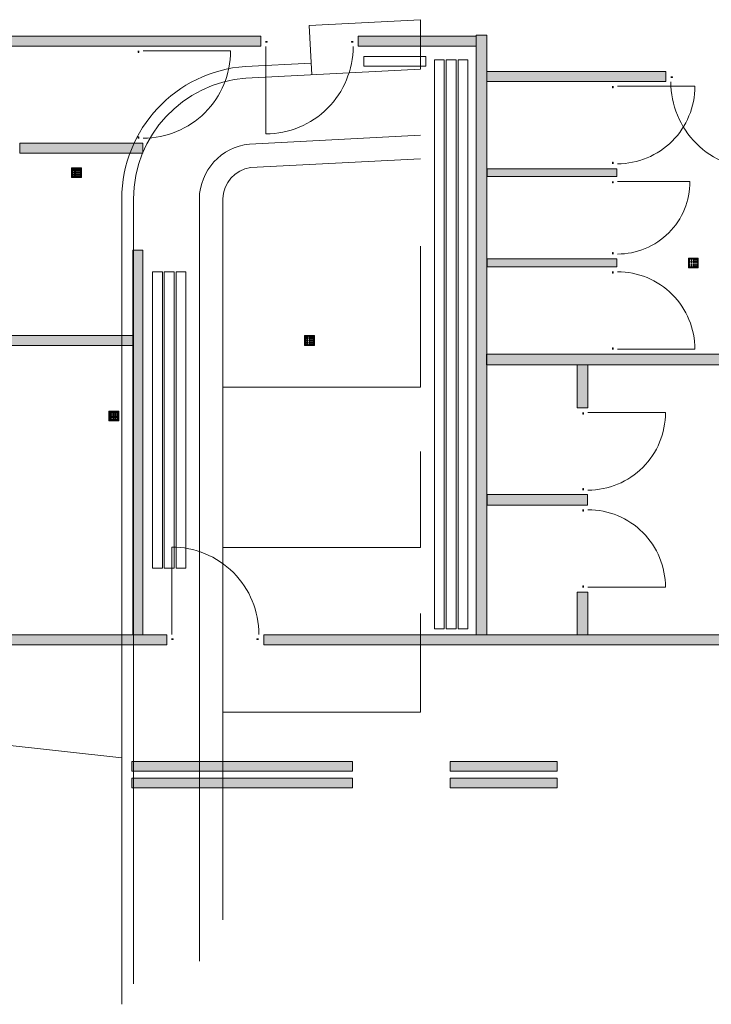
# Model space of a CAD drawing. Header units: millimetres. Extents: x -117530 to 51532, y -61772 to 24900.
# Tile 144 of 175: x -5218 to 1834, y -39147 to -29114. Entities that reach past the tile are written whole.
import ezdxf

# ---------------------------------------------------------------- set-up
doc = ezdxf.new("R2010")
doc.units = ezdxf.units.MM
doc.header["$LTSCALE"] = 254
doc.layers.add('drsn-maaiveld', color=7, linetype='Continuous', lineweight=0, true_color=0x0099ff)
for name, color, linetype, lineweight in [('HATCH_REACTORS', 7, 'Continuous', 0), ('LAYER21', 7, 'Continuous', 0), ('LAYER31', 7, 'Continuous', 0), ('LAYER74', 7, 'Continuous', 0)]:
    doc.layers.add(name, color=color, linetype=linetype, lineweight=lineweight)

# ---------------------------------------------------------------- blocks, each defined once
blk = doc.blocks.new('Group-1')
at = {"layer": 'LAYER21', "color": 17, "linetype": 'Continuous', "lineweight": 0}
for p, q in [((-538972, -204997, -28800), (-538714, -210030, -28800)), ((-538775, -208832, -28800), (-545487, -209176, -28800)), ((-527632, -209462, -28800), (-545425, -210374, -28800)), ((-527632, -216188, -28800), (-545081, -217085, -28800)), ((-527632, -218591, -28800), (-544959, -219482, -28800)), ((-558097, -222669, -28800), (-558097, -304745, -28800)), ((-556897, -222669, -28800), (-556897, -302643, -28800)), ((-550177, -222669, -28800), (-550177, -300349, -28800)), ((-547777, -222669, -28800), (-547777, -296134, -28800)), ((-527632, -258189, -28800), (-527632, -248404, -28800)), ((-547777, -258189, -28800), (-527632, -258189, -28800)), ((-682781, -265870, -28800), (-558097, -279646, -28800)), ((-527632, -274989, -28800), (-527632, -264916, -28800)), ((-547777, -274989, -28800), (-527632, -274989, -28800))]:
    blk.add_line(p, q, dxfattribs=at)
at = {"layer": 'LAYER21', "color": 17, "linetype": 'Continuous', "lineweight": 0, "elevation": -28800}
for points in [[(-527632, -209462), (-527632, -204416), (-538972, -204997)], [(-547777, -241869), (-527632, -241869), (-527632, -227501)]]:
    blk.add_lwpolyline(points, dxfattribs=at)
for points in [[(-545487, -209176, 0.3919601), (-558097, -222669)], [(-545425, -210374, 0.3912309), (-556897, -222669)], [(-545081, -217085, 0.3810896), (-550177, -222669)], [(-544959, -219482, 0.3662399), (-547777, -222669)]]:
    blk.add_lwpolyline(points, format="xyb", dxfattribs=at)

msp = doc.modelspace()

# ---------------------------------------------------------------- hatches: boundary and pattern name
at = {"layer": 'HATCH_REACTORS', "linetype": 'Continuous', "lineweight": 0}
for points in [[(-2758, -29382), (-8168, -29382), (-8168, -29282), (-2758, -29282)], [(-563, -29382), (-1768, -29382), (-1768, -29282), (-563, -29282)], [(-453, -29272), (-453, -35382), (-563, -35382), (-563, -29272)], [(1372, -29742), (-453, -29742), (-453, -29642), (1372, -29642)], [(-3963, -30372), (-5217, -30372), (-5217, -30472), (-3963, -30472)], [(872, -30712), (-451, -30712), (-451, -30632), (872, -30632)], [(-3963, -35382), (-3963, -31462), (-4063, -31462), (-4063, -35382)], [(872, -31632), (-451, -31632), (-451, -31552), (872, -31552)], [(-4063, -32332), (-6863, -32332), (-6863, -32432), (-4063, -32432)], [(3117, -32632), (-458, -32632), (-458, -32522), (3117, -32522)], [(467, -33067), (467, -32632), (577, -32632), (577, -33067)], [(572, -34062), (-451, -34062), (-451, -33952), (572, -33952)], [(577, -34947), (577, -35382), (467, -35382), (467, -34947)], [(-8168, -35382), (-3719, -35382), (-3719, -35482), (-8168, -35482)], [(-2728, -35382), (4428, -35382), (4428, -35482), (-2728, -35482)], [(-1823, -36772), (-4073, -36772), (-4073, -36672), (-1823, -36672)], [(262, -36772), (-830, -36772), (-830, -36672), (262, -36672)], [(-1823, -36942), (-4073, -36942), (-4073, -36842), (-1823, -36842)], [(262, -36942), (-830, -36942), (-830, -36842), (262, -36842)]]:
    msp.add_hatch(color=7, dxfattribs=at).paths.add_polyline_path(points)

# ---------------------------------------------------------------- linework, layer by layer
at = {"layer": 'HATCH_REACTORS', "color": 2, "lineweight": 0, "flags": 128}
for points in [[(-2758, -29382), (-8168, -29382), (-8168, -29282), (-2758, -29282)], [(-563, -29382), (-1768, -29382), (-1768, -29282), (-563, -29282)], [(-453, -29272), (-453, -35382), (-563, -35382), (-563, -29272)], [(1372, -29742), (-453, -29742), (-453, -29642), (1372, -29642)], [(-3963, -30372), (-5217, -30372), (-5217, -30472), (-3963, -30472)], [(872, -30712), (-451, -30712), (-451, -30632), (872, -30632)], [(-3963, -35382), (-3963, -31462), (-4063, -31462), (-4063, -35382)], [(872, -31632), (-451, -31632), (-451, -31552), (872, -31552)], [(-4063, -32332), (-6863, -32332), (-6863, -32432), (-4063, -32432)], [(3117, -32632), (-458, -32632), (-458, -32522), (3117, -32522)], [(467, -33067), (467, -32632), (577, -32632), (577, -33067)], [(572, -34062), (-451, -34062), (-451, -33952), (572, -33952)], [(577, -34947), (577, -35382), (467, -35382), (467, -34947)], [(-8168, -35382), (-3719, -35382), (-3719, -35482), (-8168, -35482)], [(-2728, -35382), (4428, -35382), (4428, -35482), (-2728, -35482)], [(-1823, -36772), (-4073, -36772), (-4073, -36672), (-1823, -36672)], [(262, -36772), (-830, -36772), (-830, -36672), (262, -36672)], [(-1823, -36942), (-4073, -36942), (-4073, -36842), (-1823, -36842)], [(262, -36942), (-830, -36942), (-830, -36842), (262, -36842)]]:
    msp.add_lwpolyline(points, close=True, dxfattribs=at)
at = {"layer": 'LAYER21', "color": 2, "linetype": 'Continuous', "lineweight": 0, "flags": 128}
for points in [[(-1078, -29587), (-1708, -29587), (-1708, -29487), (-1078, -29487), (-1078, -29587)], [(-888, -29522), (-888, -35322), (-988, -35322), (-988, -29522), (-888, -29522)], [(-768, -29522), (-768, -35322), (-868, -35322), (-868, -29522), (-768, -29522)], [(-648, -29522), (-648, -35322), (-748, -35322), (-748, -29522), (-648, -29522)], [(-3763, -31682), (-3763, -34702), (-3863, -34702), (-3863, -31682), (-3763, -31682)], [(-3643, -31682), (-3643, -34702), (-3743, -34702), (-3743, -31682), (-3643, -31682)], [(-3523, -31682), (-3523, -34702), (-3623, -34702), (-3623, -31682), (-3523, -31682)]]:
    msp.add_lwpolyline(points, dxfattribs=at)
at = {"layer": 'LAYER31', "color": 2, "linetype": 'Continuous', "lineweight": 0, "flags": 128}
for points in [[(-2693, -29342), (-2710, -29342), (-2693, -29336), (-2710, -29336), (-2693, -29342), (-2693, -29336)], [(-1833, -29342), (-1816, -29342), (-1833, -29336), (-1816, -29336), (-1833, -29342), (-1833, -29336)], [(-4003, -29447), (-4003, -29431), (-4009, -29447), (-4009, -29431), (-4003, -29447), (-4009, -29447)], [(1437, -29702), (1420, -29702), (1437, -29696), (1420, -29696), (1437, -29702), (1437, -29696)], [(832, -29807), (832, -29791), (826, -29807), (826, -29791), (832, -29807), (826, -29807)], [(-4003, -30307), (-4003, -30324), (-4009, -30307), (-4009, -30324), (-4003, -30307), (-4009, -30307)], [(832, -30567), (832, -30584), (826, -30567), (826, -30584), (832, -30567), (826, -30567)], [(832, -30777), (832, -30761), (826, -30777), (826, -30761), (832, -30777), (826, -30777)], [(832, -31487), (832, -31504), (826, -31487), (826, -31504), (832, -31487), (826, -31487)], [(832, -31697), (832, -31680), (826, -31697), (826, -31680), (832, -31697), (826, -31697)], [(832, -32457), (832, -32474), (826, -32457), (826, -32474), (832, -32457), (826, -32457)], [(532, -33132), (532, -33116), (526, -33132), (526, -33116), (532, -33132), (526, -33132)], [(532, -33892), (532, -33909), (526, -33892), (526, -33909), (532, -33892), (526, -33892)], [(532, -34122), (532, -34105), (526, -34122), (526, -34105), (532, -34122), (526, -34122)], [(532, -34882), (532, -34899), (526, -34882), (526, -34899), (532, -34882), (526, -34882)], [(-3653, -35422), (-3670, -35422), (-3653, -35428), (-3670, -35428), (-3653, -35422), (-3653, -35428)], [(-2798, -35422), (-2781, -35422), (-2798, -35428), (-2781, -35428), (-2798, -35422), (-2798, -35428)]]:
    msp.add_lwpolyline(points, dxfattribs=at)
at = {"layer": 'LAYER31', "color": 2, "linetype": 'Continuous', "lineweight": 0, "elevation": -28800}
for points in [[(-1818, -29387, -0.414214), (-2708, -30277), (-2708, -29387)], [(-3958, -30322, 0.414214), (-3068, -29432), (-3958, -29432)], [(877, -30582, 0.414214), (1667, -29792), (877, -29792)], [(1422, -29747, 0.414214), (2312, -30637), (2312, -29747)], [(877, -31502, 0.414214), (1617, -30762), (877, -30762)], [(877, -31682, -0.414214), (1667, -32472), (877, -32472)], [(577, -33907, 0.414214), (1367, -33117), (577, -33117)], [(577, -34107, -0.414214), (1367, -34897), (577, -34897)], [(-2778, -35377, 0.414214), (-3668, -34487), (-3668, -35377)]]:
    msp.add_lwpolyline(points, format="xyb", dxfattribs=at)
at = {"layer": 'LAYER74', "color": 2, "linetype": 'Continuous', "lineweight": 0, "flags": 128}
for points in [[(-4638, -30622), (-4688, -30622), (-4688, -30722), (-4588, -30722), (-4588, -30622), (-4638, -30622)], [(-4638, -30627), (-4683, -30627), (-4683, -30717), (-4593, -30717), (-4593, -30627), (-4638, -30627)], [(-4673, -30637), (-4673, -30633), (-4682, -30633), (-4682, -30642), (-4673, -30642), (-4673, -30637)], [(-4673, -30652), (-4673, -30648), (-4682, -30648), (-4682, -30657), (-4673, -30657), (-4673, -30652)], [(-4673, -30672), (-4673, -30668), (-4682, -30668), (-4682, -30677), (-4673, -30677), (-4673, -30672)], [(-4673, -30692), (-4673, -30688), (-4682, -30688), (-4682, -30697), (-4673, -30697), (-4673, -30692)], [(-4653, -30637), (-4653, -30633), (-4662, -30633), (-4662, -30642), (-4653, -30642), (-4653, -30637)], [(-4653, -30652), (-4653, -30648), (-4662, -30648), (-4662, -30657), (-4653, -30657), (-4653, -30652)], [(-4653, -30672), (-4653, -30668), (-4662, -30668), (-4662, -30677), (-4653, -30677), (-4653, -30672)], [(-4653, -30692), (-4653, -30688), (-4662, -30688), (-4662, -30697), (-4653, -30697), (-4653, -30692)], [(-4638, -30637), (-4638, -30633), (-4647, -30633), (-4647, -30642), (-4638, -30642), (-4638, -30637)], [(-4638, -30652), (-4638, -30648), (-4647, -30648), (-4647, -30657), (-4638, -30657), (-4638, -30652)], [(-4638, -30672), (-4638, -30668), (-4647, -30668), (-4647, -30677), (-4638, -30677), (-4638, -30672)], [(-4638, -30692), (-4638, -30688), (-4647, -30688), (-4647, -30697), (-4638, -30697), (-4638, -30692)], [(-4618, -30637), (-4618, -30633), (-4627, -30633), (-4627, -30642), (-4618, -30642), (-4618, -30637)], [(-4618, -30652), (-4618, -30648), (-4627, -30648), (-4627, -30657), (-4618, -30657), (-4618, -30652)], [(-4618, -30672), (-4618, -30668), (-4627, -30668), (-4627, -30677), (-4618, -30677), (-4618, -30672)], [(-4618, -30692), (-4618, -30688), (-4627, -30688), (-4627, -30697), (-4618, -30697), (-4618, -30692)], [(-4598, -30637), (-4598, -30633), (-4607, -30633), (-4607, -30642), (-4598, -30642), (-4598, -30637)], [(-4598, -30652), (-4598, -30648), (-4607, -30648), (-4607, -30657), (-4598, -30657), (-4598, -30652)], [(-4598, -30672), (-4598, -30668), (-4607, -30668), (-4607, -30677), (-4598, -30677), (-4598, -30672)], [(-4598, -30692), (-4598, -30688), (-4607, -30688), (-4607, -30697), (-4598, -30697), (-4598, -30692)], [(-4673, -30707), (-4673, -30703), (-4682, -30703), (-4682, -30712), (-4673, -30712), (-4673, -30707)], [(-4653, -30707), (-4653, -30703), (-4662, -30703), (-4662, -30712), (-4653, -30712), (-4653, -30707)], [(-4638, -30707), (-4638, -30703), (-4647, -30703), (-4647, -30712), (-4638, -30712), (-4638, -30707)], [(-4618, -30707), (-4618, -30703), (-4627, -30703), (-4627, -30712), (-4618, -30712), (-4618, -30707)], [(-4598, -30707), (-4598, -30703), (-4607, -30703), (-4607, -30712), (-4598, -30712), (-4598, -30707)], [(1652, -31642), (1602, -31642), (1602, -31542), (1702, -31542), (1702, -31642), (1652, -31642)], [(1652, -31637), (1607, -31637), (1607, -31547), (1697, -31547), (1697, -31637), (1652, -31637)], [(1617, -31557), (1617, -31561), (1608, -31561), (1608, -31552), (1617, -31552), (1617, -31557)], [(1617, -31577), (1617, -31581), (1608, -31581), (1608, -31572), (1617, -31572), (1617, -31577)], [(1617, -31592), (1617, -31596), (1608, -31596), (1608, -31587), (1617, -31587), (1617, -31592)], [(1637, -31557), (1637, -31561), (1628, -31561), (1628, -31552), (1637, -31552), (1637, -31557)], [(1637, -31577), (1637, -31581), (1628, -31581), (1628, -31572), (1637, -31572), (1637, -31577)], [(1637, -31592), (1637, -31596), (1628, -31596), (1628, -31587), (1637, -31587), (1637, -31592)], [(1657, -31557), (1657, -31561), (1648, -31561), (1648, -31552), (1657, -31552), (1657, -31557)], [(1657, -31577), (1657, -31581), (1648, -31581), (1648, -31572), (1657, -31572), (1657, -31577)], [(1657, -31592), (1657, -31596), (1648, -31596), (1648, -31587), (1657, -31587), (1657, -31592)], [(1672, -31557), (1672, -31561), (1663, -31561), (1663, -31552), (1672, -31552), (1672, -31557)], [(1672, -31577), (1672, -31581), (1663, -31581), (1663, -31572), (1672, -31572), (1672, -31577)], [(1672, -31592), (1672, -31596), (1663, -31596), (1663, -31587), (1672, -31587), (1672, -31592)], [(1692, -31557), (1692, -31561), (1683, -31561), (1683, -31552), (1692, -31552), (1692, -31557)], [(1692, -31577), (1692, -31581), (1683, -31581), (1683, -31572), (1692, -31572), (1692, -31577)], [(1692, -31592), (1692, -31596), (1683, -31596), (1683, -31587), (1692, -31587), (1692, -31592)], [(1617, -31612), (1617, -31616), (1608, -31616), (1608, -31607), (1617, -31607), (1617, -31612)], [(1617, -31627), (1617, -31631), (1608, -31631), (1608, -31622), (1617, -31622), (1617, -31627)], [(1637, -31612), (1637, -31616), (1628, -31616), (1628, -31607), (1637, -31607), (1637, -31612)], [(1637, -31627), (1637, -31631), (1628, -31631), (1628, -31622), (1637, -31622), (1637, -31627)], [(1657, -31612), (1657, -31616), (1648, -31616), (1648, -31607), (1657, -31607), (1657, -31612)], [(1657, -31627), (1657, -31631), (1648, -31631), (1648, -31622), (1657, -31622), (1657, -31627)], [(1672, -31612), (1672, -31616), (1663, -31616), (1663, -31607), (1672, -31607), (1672, -31612)], [(1672, -31627), (1672, -31631), (1663, -31631), (1663, -31622), (1672, -31622), (1672, -31627)], [(1692, -31612), (1692, -31616), (1683, -31616), (1683, -31607), (1692, -31607), (1692, -31612)], [(1692, -31627), (1692, -31631), (1683, -31631), (1683, -31622), (1692, -31622), (1692, -31627)], [(-2263, -32432), (-2313, -32432), (-2313, -32332), (-2213, -32332), (-2213, -32432), (-2263, -32432)], [(-2263, -32427), (-2308, -32427), (-2308, -32337), (-2218, -32337), (-2218, -32427), (-2263, -32427)], [(-2293, -32347), (-2293, -32351), (-2302, -32351), (-2302, -32342), (-2293, -32342), (-2293, -32347)], [(-2293, -32362), (-2293, -32366), (-2302, -32366), (-2302, -32357), (-2293, -32357), (-2293, -32362)], [(-2293, -32382), (-2293, -32386), (-2302, -32386), (-2302, -32377), (-2293, -32377), (-2293, -32382)], [(-2293, -32402), (-2293, -32406), (-2302, -32406), (-2302, -32397), (-2293, -32397), (-2293, -32402)], [(-2278, -32347), (-2278, -32351), (-2287, -32351), (-2287, -32342), (-2278, -32342), (-2278, -32347)], [(-2278, -32362), (-2278, -32366), (-2287, -32366), (-2287, -32357), (-2278, -32357), (-2278, -32362)], [(-2278, -32382), (-2278, -32386), (-2287, -32386), (-2287, -32377), (-2278, -32377), (-2278, -32382)], [(-2278, -32402), (-2278, -32406), (-2287, -32406), (-2287, -32397), (-2278, -32397), (-2278, -32402)], [(-2258, -32347), (-2258, -32351), (-2267, -32351), (-2267, -32342), (-2258, -32342), (-2258, -32347)], [(-2258, -32362), (-2258, -32366), (-2267, -32366), (-2267, -32357), (-2258, -32357), (-2258, -32362)], [(-2258, -32382), (-2258, -32386), (-2267, -32386), (-2267, -32377), (-2258, -32377), (-2258, -32382)], [(-2258, -32402), (-2258, -32406), (-2267, -32406), (-2267, -32397), (-2258, -32397), (-2258, -32402)], [(-2243, -32347), (-2243, -32351), (-2252, -32351), (-2252, -32342), (-2243, -32342), (-2243, -32347)], [(-2243, -32362), (-2243, -32366), (-2252, -32366), (-2252, -32357), (-2243, -32357), (-2243, -32362)], [(-2243, -32382), (-2243, -32386), (-2252, -32386), (-2252, -32377), (-2243, -32377), (-2243, -32382)], [(-2243, -32402), (-2243, -32406), (-2252, -32406), (-2252, -32397), (-2243, -32397), (-2243, -32402)], [(-2223, -32347), (-2223, -32351), (-2232, -32351), (-2232, -32342), (-2223, -32342), (-2223, -32347)], [(-2223, -32362), (-2223, -32366), (-2232, -32366), (-2232, -32357), (-2223, -32357), (-2223, -32362)], [(-2223, -32382), (-2223, -32386), (-2232, -32386), (-2232, -32377), (-2223, -32377), (-2223, -32382)], [(-2223, -32402), (-2223, -32406), (-2232, -32406), (-2232, -32397), (-2223, -32397), (-2223, -32402)], [(-2293, -32417), (-2293, -32421), (-2302, -32421), (-2302, -32412), (-2293, -32412), (-2293, -32417)], [(-2278, -32417), (-2278, -32421), (-2287, -32421), (-2287, -32412), (-2278, -32412), (-2278, -32417)], [(-2258, -32417), (-2258, -32421), (-2267, -32421), (-2267, -32412), (-2258, -32412), (-2258, -32417)], [(-2243, -32417), (-2243, -32421), (-2252, -32421), (-2252, -32412), (-2243, -32412), (-2243, -32417)], [(-2223, -32417), (-2223, -32421), (-2232, -32421), (-2232, -32412), (-2223, -32412), (-2223, -32417)], [(-4258, -33202), (-4208, -33202), (-4208, -33102), (-4308, -33102), (-4308, -33202), (-4258, -33202)], [(-4258, -33197), (-4213, -33197), (-4213, -33107), (-4303, -33107), (-4303, -33197), (-4258, -33197)], [(-4298, -33117), (-4298, -33121), (-4289, -33121), (-4289, -33112), (-4298, -33112), (-4298, -33117)], [(-4298, -33132), (-4298, -33136), (-4289, -33136), (-4289, -33127), (-4298, -33127), (-4298, -33132)], [(-4298, -33152), (-4298, -33156), (-4289, -33156), (-4289, -33147), (-4298, -33147), (-4298, -33152)], [(-4298, -33167), (-4298, -33171), (-4289, -33171), (-4289, -33162), (-4298, -33162), (-4298, -33167)], [(-4298, -33187), (-4298, -33191), (-4289, -33191), (-4289, -33182), (-4298, -33182), (-4298, -33187)], [(-4283, -33117), (-4283, -33121), (-4274, -33121), (-4274, -33112), (-4283, -33112), (-4283, -33117)], [(-4283, -33132), (-4283, -33136), (-4274, -33136), (-4274, -33127), (-4283, -33127), (-4283, -33132)], [(-4283, -33152), (-4283, -33156), (-4274, -33156), (-4274, -33147), (-4283, -33147), (-4283, -33152)], [(-4283, -33167), (-4283, -33171), (-4274, -33171), (-4274, -33162), (-4283, -33162), (-4283, -33167)], [(-4283, -33187), (-4283, -33191), (-4274, -33191), (-4274, -33182), (-4283, -33182), (-4283, -33187)], [(-4263, -33117), (-4263, -33121), (-4254, -33121), (-4254, -33112), (-4263, -33112), (-4263, -33117)], [(-4263, -33132), (-4263, -33136), (-4254, -33136), (-4254, -33127), (-4263, -33127), (-4263, -33132)], [(-4263, -33152), (-4263, -33156), (-4254, -33156), (-4254, -33147), (-4263, -33147), (-4263, -33152)], [(-4263, -33167), (-4263, -33171), (-4254, -33171), (-4254, -33162), (-4263, -33162), (-4263, -33167)], [(-4263, -33187), (-4263, -33191), (-4254, -33191), (-4254, -33182), (-4263, -33182), (-4263, -33187)], [(-4248, -33117), (-4248, -33121), (-4239, -33121), (-4239, -33112), (-4248, -33112), (-4248, -33117)], [(-4248, -33132), (-4248, -33136), (-4239, -33136), (-4239, -33127), (-4248, -33127), (-4248, -33132)], [(-4248, -33152), (-4248, -33156), (-4239, -33156), (-4239, -33147), (-4248, -33147), (-4248, -33152)], [(-4248, -33167), (-4248, -33171), (-4239, -33171), (-4239, -33162), (-4248, -33162), (-4248, -33167)], [(-4248, -33187), (-4248, -33191), (-4239, -33191), (-4239, -33182), (-4248, -33182), (-4248, -33187)], [(-4228, -33117), (-4228, -33121), (-4219, -33121), (-4219, -33112), (-4228, -33112), (-4228, -33117)], [(-4228, -33132), (-4228, -33136), (-4219, -33136), (-4219, -33127), (-4228, -33127), (-4228, -33132)], [(-4228, -33152), (-4228, -33156), (-4219, -33156), (-4219, -33147), (-4228, -33147), (-4228, -33152)], [(-4228, -33167), (-4228, -33171), (-4219, -33171), (-4219, -33162), (-4228, -33162), (-4228, -33167)], [(-4228, -33187), (-4228, -33191), (-4219, -33191), (-4219, -33182), (-4228, -33182), (-4228, -33187)]]:
    msp.add_lwpolyline(points, dxfattribs=at)

# ---------------------------------------------------------------- block references
at = {"layer": 'drsn-maaiveld', "color": 7, "xscale": 0.1, "yscale": 0.1, "zscale": 0.1}
msp.add_blockref('Group-1', (51632, -8672, -6000), dxfattribs=at)

doc.saveas('drawing.dxf')
